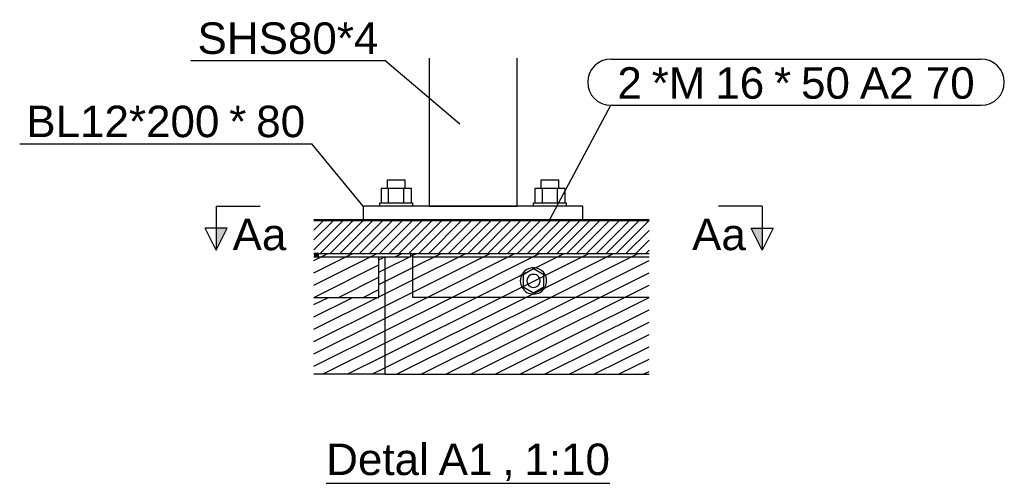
# Model space of a CAD drawing. Header units: millimetres. Extents: x 75 to 96588, y 16 to 10023.
# Tile 22 of 25: x 78391 to 79288, y 45 to 467. Entities that reach past the tile are written whole.
import ezdxf

# ---------------------------------------------------------------- set-up
doc = ezdxf.new("R2010")
doc.units = ezdxf.units.MM
doc.styles.add('Arial', font='ARIAL.TTF', dxfattribs={"height": 0.2})
pattern_1 = [(26.565, (78964.268, 214.173), (-11.22532, 5.61266), [])]

# ---------------------------------------------------------------- blocks, each defined once
blk = doc.blocks.new('Unknown-17 - 80208')
at = {"color": 6}
blk.add_line((78670.31, 45), (78928.64, 45), dxfattribs=at)
at = {"color": 6, "style": 'Arial'}
for s, height, p in [('Detal', 28.652, (78670.31, 52.5)), ('A1', 28.652, (78772.71, 52.5)), ('1:10', 28.652, (78850.77, 52.5)), (',', 28.65, (78830.65, 52.5))]:
    blk.add_text(s, height=height, dxfattribs=at).set_placement(p)
blk = doc.blocks.new('Part-80215 - 80208')
at = {"color": 7}
for p, q in [((78764.09, 431.95), (78764.09, 297.17)), ((78844.09, 297.17), (78844.09, 431.95)), ((78764.09, 297.17), (78844.09, 297.17))]:
    blk.add_line(p, q, dxfattribs=at)
blk = doc.blocks.new('Part-80210 - 80208')
h = blk.add_hatch()
h.set_pattern_fill('', color=96, scale=10, style=0, pattern_type=0)
h.set_pattern_definition(pattern_1)
h.paths.add_polyline_path([(78964.27, 144.17), (78964.27, 214.17), (78749.09, 214.17), (78749.09, 254.17), (78747.33, 254.17), (78747.33, 251.17), (78723.82, 251.17), (78723.82, 144.17)])
at = {"color": 96}
blk.add_line((78723.82, 144.17), (78964.27, 144.17), dxfattribs=at)
blk = doc.blocks.new('Part-80212 - 80208')
h = blk.add_hatch()
h.set_pattern_fill('', color=96, scale=10, style=0, pattern_type=0)
h.set_pattern_definition([(26.565, (78723.821, 251.173), (-11.2253, 5.6127), [])])
h.paths.add_polyline_path([(78723.82, 144.17), (78723.82, 251.17), (78718.18, 251.17), (78718.18, 214.17), (78659.18, 214.17), (78659.18, 144.17)])
at = {"color": 96}
for p, q in [((78723.82, 251.17), (78723.82, 144.17)), ((78723.82, 144.17), (78659.18, 144.17))]:
    blk.add_line(p, q, dxfattribs=at)
blk = doc.blocks.new('Bolt-80217 - 80208')
at = {"color": 7}
for p, q in [((78726.09, 321.17), (78742.09, 321.17)), ((78726.09, 313.17), (78726.09, 321.17)), ((78742.09, 313.17), (78742.09, 321.17)), ((78866.09, 321.17), (78882.09, 321.17)), ((78866.09, 313.17), (78866.09, 321.17)), ((78882.09, 313.17), (78882.09, 321.17)), ((78747.95, 313.17), (78720.24, 313.17)), ((78720.24, 313.17), (78720.24, 300.17)), ((78727.17, 300.17), (78727.17, 313.17)), ((78741.02, 300.17), (78741.02, 313.17)), ((78747.95, 300.17), (78747.95, 313.17)), ((78887.95, 313.17), (78860.24, 313.17)), ((78860.24, 313.17), (78860.24, 300.17)), ((78867.17, 300.17), (78867.17, 313.17)), ((78881.02, 300.17), (78881.02, 313.17)), ((78887.95, 300.17), (78887.95, 313.17)), ((78719.09, 300.17), (78749.09, 300.17)), ((78719.09, 297.17), (78719.09, 300.17)), ((78749.09, 297.17), (78749.09, 300.17)), ((78859.09, 300.17), (78889.09, 300.17)), ((78859.09, 297.17), (78859.09, 300.17)), ((78889.09, 297.17), (78889.09, 300.17)), ((78726.09, 284.17), (78726.09, 285.17)), ((78742.09, 284.17), (78742.09, 285.17)), ((78866.09, 284.17), (78866.09, 285.17)), ((78882.09, 284.17), (78882.09, 285.17))]:
    blk.add_line(p, q, dxfattribs=at)
blk = doc.blocks.new('Part-80219 - 80208')
h = blk.add_hatch()
h.set_pattern_fill('', color=1, scale=2, style=0, pattern_type=0)
h.set_pattern_definition([(45, (78964.2684, 284.1734), (-4.49013, 4.49013), [])])
h.paths.add_polyline_path([(78964.27, 254.17), (78964.27, 284.17), (78659.18, 284.17), (78659.18, 254.17)])
at = {"color": 7}
for p, q in [((78659.18, 284.17), (78964.27, 284.17)), ((78659.18, 254.17), (78964.27, 254.17))]:
    blk.add_line(p, q, dxfattribs=at)
blk = doc.blocks.new('Part-80224 - 80208')
at = {"color": 7}
for p, q in [((78904.09, 297.17), (78704.09, 297.17)), ((78704.09, 297.17), (78704.09, 285.17)), ((78904.09, 285.17), (78904.09, 297.17)), ((78704.09, 285.17), (78904.09, 285.17))]:
    blk.add_line(p, q, dxfattribs=at)
blk = doc.blocks.new('Surfacing-80821 - 80208')
h = blk.add_hatch()
h.set_pattern_fill('', color=1, scale=2, style=0, pattern_type=0)
h.set_pattern_definition([(45, (78964.2684, 285.1734), (-4.49013, 4.49013), [])])
h.paths.add_polyline_path([(78964.27, 284.17), (78964.27, 285.17), (78659.18, 285.17), (78659.18, 284.17)])
at = {"color": 30}
for p, q in [((78659.18, 285.17), (78964.27, 285.17)), ((78659.18, 284.17), (78964.27, 284.17))]:
    blk.add_line(p, q, dxfattribs=at)
blk = doc.blocks.new('Part-80231 - 80208')
h = blk.add_hatch()
h.set_pattern_fill('', color=96, scale=10, style=0, pattern_type=0)
h.set_pattern_definition(pattern_1)
h.paths.add_polyline_path([(78749.09, 214.17), (78964.27, 214.17), (78964.27, 254.17), (78749.09, 254.17)])
at = {"color": 96}
for p, q in [((78749.09, 214.17), (78749.09, 254.17)), ((78749.09, 251.17), (78964.27, 251.17)), ((78964.27, 214.17), (78749.09, 214.17))]:
    blk.add_line(p, q, dxfattribs=at)
blk = doc.blocks.new('Part-80232 - 80208')
h = blk.add_hatch()
h.set_pattern_fill('', color=96, scale=10, style=0, pattern_type=0)
h.set_pattern_definition([(26.565, (78659.184, 214.173), (-11.2253, 5.6127), [])])
h.paths.add_polyline_path([(78659.18, 251.17), (78659.18, 214.17), (78718.18, 214.17), (78718.18, 251.17), (78747.33, 251.17), (78747.33, 254.17), (78663.43, 254.17), (78663.43, 251.17)])
blk.add_hatch(color=96).paths.add_polyline_path([(78659.18, 254.17), (78659.18, 251.17), (78663.43, 251.17), (78663.43, 254.17)])
at = {"color": 96}
for p, q in [((78663.43, 254.17), (78659.18, 254.17)), ((78659.18, 251.17), (78663.43, 251.17)), ((78663.43, 251.17), (78663.43, 254.17)), ((78663.43, 251.17), (78747.33, 251.17)), ((78718.18, 214.17), (78718.18, 251.17)), ((78747.33, 251.17), (78747.33, 254.17)), ((78659.18, 214.17), (78718.18, 214.17))]:
    blk.add_line(p, q, dxfattribs=at)
blk = doc.blocks.new('Bolt-80234 - 80208')
at = {"color": 7}
for p, q in [((78859.06, 240.14), (78849.56, 234.66)), ((78849.56, 234.66), (78849.56, 223.69)), ((78868.56, 234.66), (78859.06, 240.14)), ((78868.56, 223.69), (78868.56, 234.66)), ((78849.56, 223.69), (78859.06, 218.2)), ((78859.06, 218.2), (78868.56, 223.69))]:
    blk.add_line(p, q, dxfattribs=at)
for radius, start, end in [(12, 120, 300), (12, 300, 120), (6, 120, 300), (6, 300, 120)]:
    blk.add_arc((78859.06, 229.17), radius, start, end, dxfattribs=at)
blk = doc.blocks.new('Surfacing-80827 - 80208')
at = {"color": 30}
for p, q in [((78659.18, 285.17), (78704.09, 285.17)), ((78904.09, 285.17), (78934.06, 285.17)), ((78934.06, 284.17), (78934.06, 285.17))]:
    blk.add_line(p, q, dxfattribs=at)
blk = doc.blocks.new('Surfacing-80828 - 80208')
at = {"color": 30}
for p, q in [((78939.06, 284.17), (78939.06, 285.17)), ((78939.06, 285.17), (78964.27, 285.17))]:
    blk.add_line(p, q, dxfattribs=at)
blk = doc.blocks.new('SectionMark-81873 - 80208')
for points in [[(78570.09, 277.17), (78580.09, 277.17), (78570.09, 257.17)], [(79057.37, 277.17), (79067.37, 277.17), (79067.37, 257.17)]]:
    blk.add_hatch(color=5).paths.add_polyline_path(points)
at = {"color": 5}
for p, q in [((78570.09, 297.17), (78610.09, 297.17)), ((78570.09, 297.17), (78570.09, 257.17)), ((79067.37, 297.17), (79027.37, 297.17)), ((79067.37, 297.17), (79067.37, 257.17)), ((78570.09, 257.17), (78560.09, 277.17)), ((78580.09, 277.17), (78560.09, 277.17)), ((78570.09, 257.17), (78580.09, 277.17)), ((79057.37, 277.17), (79077.37, 277.17)), ((79067.37, 257.17), (79057.37, 277.17)), ((79077.37, 277.17), (79067.37, 257.17))]:
    blk.add_line(p, q, dxfattribs=at)
at = {"color": 5, "style": 'Arial'}
for p in [(78585.09, 257.17), (79003.43, 257.17)]:
    blk.add_text('Aa', height=28.652, dxfattribs=at).set_placement(p)
blk = doc.blocks.new('Mark-80834 - 80208')
at = {"color": 136}
for p in [(78547.18, 429.77), (78791.92, 371.83)]:
    blk.add_line(p, (78723.77, 429.77), dxfattribs=at)
at = {"color": 30, "style": 'Arial'}
blk.add_text('SHS80*4', height=28.652, dxfattribs=at).set_placement((78553.18, 435.77))
blk = doc.blocks.new('Mark-80838 - 80208')
at = {"color": 136}
for p in [(78391.26, 353.99), (78704.09, 297.17)]:
    blk.add_line(p, (78657.1, 353.99), dxfattribs=at)
at = {"color": 30, "style": 'Arial'}
for s, height, p in [('BL12*200', 28.652, (78397.26, 359.99)), ('*', 28.65, (78582.02, 359.99)), ('80', 28.652, (78606.59, 359.99))]:
    blk.add_text(s, height=height, dxfattribs=at).set_placement(p)
blk = doc.blocks.new('Mark-80844 - 80208')
at = {"color": 7}
for p, q in [((78929.41, 430.97), (79266.69, 430.97)), ((78874.09, 285.67), (78929.41, 388.97)), ((78929.41, 388.97), (79266.69, 388.97))]:
    blk.add_line(p, q, dxfattribs=at)
for centre, start, end in [((78929.41, 409.97), 90, 270), ((79266.69, 409.97), 270, 90)]:
    blk.add_arc(centre, 21, start, end, dxfattribs=at)
at = {"color": 30, "style": 'Arial'}
for s, height, p in [('2', 28.65, (78935.41, 394.97)), ('*M', 28.652, (78966.66, 394.97)), ('16', 28.652, (79024.56, 394.97)), ('*', 28.65, (79078.06, 394.97)), ('50', 28.652, (79102.63, 394.97)), ('A2 70', 28.652, (79156.13, 394.97))]:
    blk.add_text(s, height=height, dxfattribs=at).set_placement(p)

msp = doc.modelspace()

# ---------------------------------------------------------------- block references
for name in ['Mark-80834 - 80208', 'Part-80215 - 80208', 'Mark-80844 - 80208', 'Mark-80838 - 80208', 'Bolt-80217 - 80208', 'SectionMark-81873 - 80208', 'Part-80224 - 80208', 'Surfacing-80821 - 80208', 'Surfacing-80827 - 80208', 'Part-80219 - 80208', 'Surfacing-80828 - 80208', 'Part-80232 - 80208', 'Part-80212 - 80208', 'Part-80210 - 80208', 'Part-80231 - 80208', 'Bolt-80234 - 80208', 'Unknown-17 - 80208']:
    msp.add_blockref(name, (0, 0))

doc.saveas('drawing.dxf')
